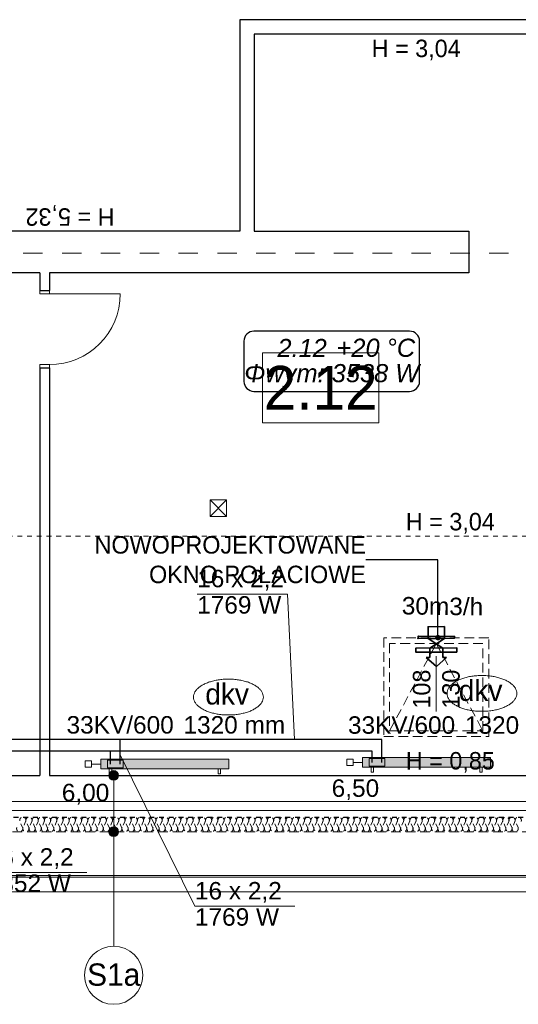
# Model space of a CAD drawing. Header units: millimetres. Extents: x -17429 to 155243, y -2908 to 188569.
# Tile 107 of 113: x 25658 to 30794, y 129537 to 139686. Entities that reach past the tile are written whole.
import ezdxf
from ezdxf.lldxf.tags import DXFTag

# ---------------------------------------------------------------- set-up
doc = ezdxf.new("R2010")
doc.units = ezdxf.units.MM
doc.header["$MEASUREMENT"] = 0
for name, pattern in [('Hidden Line', [100, 50, -50]), ('Hidden Line copy', [80, 40, -40]), ('Krawędzie ukryte', [150, 100, -50]), ('Przerywana', [400, 200, -200])]:
    doc.linetypes.add(name, pattern=pattern)
doc.layers.get('0').update_dxf_attribs({"lineweight": 5})
for name, color, linetype in [('#opisy', 7, 'Continuous'), ('#podkład', 252, 'Continuous'), ('Arch ocieplenie', 252, 'Continuous'), ('Arch opisy', 252, 'Continuous'), ('IS_Armatura_podłączeniowa_grz._dolnozas.', 255, 'SOLID'), ('IS_Armatura_Therm', 7, 'SOLID'), ('IS_Grafika', 7, 'SOLID'), ('IS_Grzejniki_Plan_rzut', 7, 'SOLID'), ('IS_Opisy_działek_Therm', 7, 'SOLID'), ('IS_Powrót', 5, 'DASH'), ('IS_Text_Armatury_Therm', 7, 'Continuous'), ('IS_Text_Konstrukcji', 7, 'Continuous'), ('IS_Text_Odbiornikow_Therm', 7, 'Continuous'), ('IS_Zasilanie', 1, 'SOLID')]:
    doc.layers.add(name, color=color, linetype=linetype)
doc.layers.add('arch izolacje_Nr_Pióra__3', color=7, linetype='Continuous', lineweight=13, true_color=0xff6600)
doc.layers.add('Arch ocieplenie_Nr_Pióra__22', color=7, linetype='Continuous', lineweight=9, true_color=0x7f7f7f)
for name, color, linetype, lineweight in [('Arch opisy_Nr_Pióra__1', 252, 'Continuous', 25), ('Arch opisy_Nr_Pióra__21', 252, 'Continuous', 13), ('FLUID-EXR.309', 6, 'Continuous', 35), ('INWENT DACH_Nr_Pióra__21', 7, 'Continuous', 13), ('INWENT KONST. DREWNIANA_Nr_Pióra__21', 7, 'Continuous', 13), ('INWENT OPISY_Nr_Pióra__21', 252, 'Continuous', 13), ('INWENT. DRZWI_Nr_Pióra__21', 7, 'Continuous', 13), ('INWENT. OKNA_Nr_Pióra__21', 7, 'Continuous', 13), ('INWENT.ŚCIANY_Nr_Pióra__1', 252, 'Continuous', 25)]:
    doc.layers.add(name, color=color, linetype=linetype, lineweight=lineweight)
doc.styles.add('ARIAL', font='arial.ttf', dxfattribs={"width": 0.75})
doc.styles.add('GENERATED_STYLE_2', font='txt')
doc.styles.add('GENERATED_STYLE_3', font='txt')
doc.styles.add('GENERATED_STYLE_4', font='txt')
doc.styles.add('MtXpl_Arial', font='txt', dxfattribs={"height": 0.2})
doc.styles.get("Standard").update_dxf_attribs({"font": 'arial.ttf', "bigfont": 'BIGFONT.SHX'})
tags = doc.linetypes.add('DASH', pattern=[15, 10, -5]).pattern_tags.tags
tags[6:7] = [DXFTag(74, 4), DXFTag(75, 0), DXFTag(340, '0'), DXFTag(46, 0.0), DXFTag(50, 0.0), DXFTag(44, 0.0), DXFTag(45, 0.0)]
tags[4:5] = [DXFTag(74, 4), DXFTag(75, 0), DXFTag(340, '0'), DXFTag(46, 0.0), DXFTag(50, 0.0), DXFTag(44, 0.0), DXFTag(45, 0.0)]
tags = doc.linetypes.add('SOLID', pattern=[10, 10, 0]).pattern_tags.tags
tags[6:7] = [DXFTag(74, 4), DXFTag(75, 0), DXFTag(340, '0'), DXFTag(46, 0.0), DXFTag(50, 0.0), DXFTag(44, 0.0), DXFTag(45, 0.0)]
tags[4:5] = [DXFTag(74, 4), DXFTag(75, 0), DXFTag(340, '0'), DXFTag(46, 0.0), DXFTag(50, 0.0), DXFTag(44, 0.0), DXFTag(45, 0.0)]
doc.dimstyles.new('GENERATED_STYLE__6', dxfattribs={"dimtxt": 0.18, "dimasz": 109.44, "dimexe": 0.18, "dimexo": 0.0625, "dimgap": 0.09, "dimtad": 0, "dimtih": 1, "dimtoh": 1, "dimdec": 4, "dimzin": 0, "dimdsep": 46, "dimcen": 0.09, "dimadec": 0, "dimazin": 0, "dimtfac": 1, "dimtdec": 4, "dimtmove": 0, "dimatfit": 3, "dimldrblk": 'ARROWHEAD_11', "dimfxl": 1, "dimtolj": 1, "dimtzin": 0, "dimarcsym": 0})

# ---------------------------------------------------------------- blocks, each defined once
blk = doc.blocks.new('Izolacja cieplna 14_123', base_point=(32134, 131466))
at = {"layer": 'Arch ocieplenie_Nr_Pióra__22', "linetype": 'Hidden Line copy'}
for p, q in [((25687, 131361), (25661, 131421)), ((25719, 131421), (25693, 131361)), ((25751, 131361), (25724, 131421)), ((25783, 131421), (25756, 131361)), ((25815, 131361), (25788, 131421)), ((25847, 131421), (25820, 131361)), ((25879, 131361), (25852, 131421)), ((25911, 131421), (25884, 131361)), ((25942, 131361), (25916, 131421)), ((25974, 131421), (25948, 131361)), ((26006, 131361), (25980, 131421)), ((26038, 131421), (26012, 131361)), ((26070, 131361), (26044, 131421)), ((26102, 131421), (26075, 131361)), ((26134, 131361), (26107, 131421)), ((26166, 131421), (26139, 131361)), ((26198, 131361), (26171, 131421)), ((26230, 131421), (26203, 131361)), ((26261, 131361), (26235, 131421)), ((26293, 131421), (26267, 131361)), ((26325, 131361), (26299, 131421)), ((26357, 131421), (26331, 131361)), ((26389, 131361), (26363, 131421)), ((26421, 131421), (26394, 131361)), ((26453, 131361), (26426, 131421)), ((26485, 131421), (26458, 131361)), ((26517, 131361), (26490, 131421)), ((26549, 131421), (26522, 131361)), ((26580, 131361), (26554, 131421)), ((26612, 131421), (26586, 131361)), ((26644, 131361), (26618, 131421)), ((26676, 131421), (26650, 131361)), ((26708, 131361), (26682, 131421)), ((26740, 131421), (26713, 131361)), ((26772, 131361), (26745, 131421)), ((26804, 131421), (26777, 131361)), ((26836, 131361), (26809, 131421)), ((26868, 131421), (26841, 131361)), ((26900, 131361), (26873, 131421)), ((26931, 131421), (26905, 131361)), ((26963, 131361), (26937, 131421)), ((26995, 131421), (26969, 131361)), ((27027, 131361), (27001, 131421)), ((27059, 131421), (27032, 131361)), ((27091, 131361), (27064, 131421)), ((27123, 131421), (27096, 131361)), ((27155, 131361), (27128, 131421)), ((27187, 131421), (27160, 131361)), ((27219, 131361), (27192, 131421)), ((27250, 131421), (27224, 131361)), ((27282, 131361), (27256, 131421)), ((27314, 131421), (27288, 131361)), ((27346, 131361), (27320, 131421)), ((27378, 131421), (27351, 131361)), ((27410, 131361), (27383, 131421)), ((27442, 131421), (27415, 131361)), ((27474, 131361), (27447, 131421)), ((27506, 131421), (27479, 131361)), ((27538, 131361), (27511, 131421)), ((27569, 131421), (27543, 131361)), ((27601, 131361), (27575, 131421)), ((27633, 131421), (27607, 131361)), ((27665, 131361), (27639, 131421)), ((27697, 131421), (27671, 131361)), ((27729, 131361), (27702, 131421)), ((27761, 131421), (27734, 131361)), ((27793, 131361), (27766, 131421)), ((27825, 131421), (27798, 131361)), ((27857, 131361), (27830, 131421)), ((27888, 131421), (27862, 131361)), ((27920, 131361), (27894, 131421)), ((27952, 131421), (27926, 131361)), ((27984, 131361), (27958, 131421)), ((28016, 131421), (27990, 131361)), ((28048, 131361), (28021, 131421)), ((28080, 131421), (28053, 131361)), ((28112, 131361), (28085, 131421)), ((28144, 131421), (28117, 131361)), ((28176, 131361), (28149, 131421)), ((28207, 131421), (28181, 131361)), ((28239, 131361), (28213, 131421)), ((28271, 131421), (28245, 131361)), ((28303, 131361), (28277, 131421)), ((28335, 131421), (28309, 131361)), ((28367, 131361), (28340, 131421)), ((28399, 131421), (28372, 131361)), ((28431, 131361), (28404, 131421)), ((28463, 131421), (28436, 131361)), ((28495, 131361), (28468, 131421)), ((28526, 131421), (28500, 131361)), ((28558, 131361), (28532, 131421)), ((28590, 131421), (28564, 131361)), ((28622, 131361), (28596, 131421)), ((28654, 131421), (28628, 131361)), ((28686, 131361), (28659, 131421)), ((28718, 131421), (28691, 131361)), ((28750, 131361), (28723, 131421)), ((28782, 131421), (28755, 131361)), ((28814, 131361), (28787, 131421)), ((28846, 131421), (28819, 131361)), ((28877, 131361), (28851, 131421)), ((28909, 131421), (28883, 131361)), ((28941, 131361), (28915, 131421)), ((28973, 131421), (28947, 131361)), ((29005, 131361), (28978, 131421)), ((29037, 131421), (29010, 131361)), ((29069, 131361), (29042, 131421)), ((29101, 131421), (29074, 131361)), ((29133, 131361), (29106, 131421)), ((29165, 131421), (29138, 131361)), ((29196, 131361), (29170, 131421)), ((29228, 131421), (29202, 131361)), ((29260, 131361), (29234, 131421)), ((29292, 131421), (29266, 131361)), ((29324, 131361), (29297, 131421)), ((29356, 131421), (29329, 131361)), ((29388, 131361), (29361, 131421)), ((29420, 131421), (29393, 131361)), ((29452, 131361), (29425, 131421)), ((29484, 131421), (29457, 131361)), ((29515, 131361), (29489, 131421)), ((29547, 131421), (29521, 131361)), ((29579, 131361), (29553, 131421)), ((29611, 131421), (29585, 131361)), ((29643, 131361), (29617, 131421)), ((29675, 131421), (29648, 131361)), ((29707, 131361), (29680, 131421)), ((29739, 131421), (29712, 131361)), ((29771, 131361), (29744, 131421)), ((29803, 131421), (29776, 131361)), ((29834, 131361), (29808, 131421)), ((29866, 131421), (29840, 131361)), ((29898, 131361), (29872, 131421)), ((29930, 131421), (29904, 131361)), ((29962, 131361), (29936, 131421)), ((29994, 131421), (29967, 131361)), ((30026, 131361), (29999, 131421)), ((30058, 131421), (30031, 131361)), ((30090, 131361), (30063, 131421)), ((30122, 131421), (30095, 131361)), ((30153, 131361), (30127, 131421)), ((30185, 131421), (30159, 131361)), ((30217, 131361), (30191, 131421)), ((30249, 131421), (30223, 131361)), ((30281, 131361), (30255, 131421)), ((30313, 131421), (30286, 131361)), ((30345, 131361), (30318, 131421)), ((30377, 131421), (30350, 131361)), ((30409, 131361), (30382, 131421)), ((30441, 131421), (30414, 131361)), ((30472, 131361), (30446, 131421)), ((30504, 131421), (30478, 131361)), ((30536, 131361), (30510, 131421)), ((30568, 131421), (30542, 131361)), ((30600, 131361), (30574, 131421)), ((30632, 131421), (30605, 131361)), ((30664, 131361), (30637, 131421)), ((30696, 131421), (30669, 131361)), ((30728, 131361), (30701, 131421)), ((30760, 131421), (30733, 131361)), ((30792, 131361), (30765, 131421))]:
    blk.add_line(p, q, dxfattribs=at)
for centre, start, end in [((25690, 131434), 336.3487, 203.6513), ((25754, 131434), 336.3487, 203.6513), ((25818, 131434), 336.3487, 203.6513), ((25881, 131434), 336.3487, 203.6513), ((25945, 131434), 336.3487, 203.6513), ((26009, 131434), 336.3487, 203.6513), ((26073, 131434), 336.3487, 203.6513), ((26137, 131434), 336.3487, 203.6513), ((26200, 131434), 336.3487, 203.6513), ((26264, 131434), 336.3487, 203.6513), ((26328, 131434), 336.3487, 203.6513), ((26392, 131434), 336.3487, 203.6513), ((26456, 131434), 336.3487, 203.6513), ((26519, 131434), 336.3487, 203.6513), ((26583, 131434), 336.3487, 203.6513), ((26647, 131434), 336.3487, 203.6513), ((26711, 131434), 336.3487, 203.6513), ((26775, 131434), 336.3487, 203.6513), ((26838, 131434), 336.3487, 203.6513), ((26902, 131434), 336.3487, 203.6513), ((26966, 131434), 336.3487, 203.6513), ((27030, 131434), 336.3487, 203.6513), ((27094, 131434), 336.3487, 203.6513), ((27157, 131434), 336.3487, 203.6513), ((27221, 131434), 336.3487, 203.6513), ((27285, 131434), 336.3487, 203.6513), ((27349, 131434), 336.3487, 203.6513), ((27413, 131434), 336.3487, 203.6513), ((27476, 131434), 336.3487, 203.6513), ((27540, 131434), 336.3487, 203.6513), ((27604, 131434), 336.3487, 203.6513), ((27668, 131434), 336.3487, 203.6513), ((27732, 131434), 336.3487, 203.6513), ((27795, 131434), 336.3487, 203.6513), ((27859, 131434), 336.3487, 203.6513), ((27923, 131434), 336.3487, 203.6513), ((27987, 131434), 336.3487, 203.6513), ((28051, 131434), 336.3487, 203.6513), ((28114, 131434), 336.3487, 203.6513), ((28178, 131434), 336.3487, 203.6513), ((28242, 131434), 336.3487, 203.6513), ((28306, 131434), 336.3487, 203.6513), ((28370, 131434), 336.3487, 203.6513), ((28433, 131434), 336.3487, 203.6513), ((28497, 131434), 336.3487, 203.6513), ((28561, 131434), 336.3487, 203.6513), ((28625, 131434), 336.3487, 203.6513), ((28689, 131434), 336.3487, 203.6513), ((28752, 131434), 336.3487, 203.6513), ((28816, 131434), 336.3487, 203.6513), ((28880, 131434), 336.3487, 203.6513), ((28944, 131434), 336.3487, 203.6513), ((29008, 131434), 336.3487, 203.6513), ((29072, 131434), 336.3487, 203.6513), ((29135, 131434), 336.3487, 203.6513), ((29199, 131434), 336.3487, 203.6513), ((29263, 131434), 336.3487, 203.6513), ((29327, 131434), 336.3487, 203.6513), ((29391, 131434), 336.3487, 203.6513), ((29454, 131434), 336.3487, 203.6513), ((29518, 131434), 336.3487, 203.6513), ((29582, 131434), 336.3487, 203.6513), ((29646, 131434), 336.3487, 203.6513), ((29710, 131434), 336.3487, 203.6513), ((29773, 131434), 336.3487, 203.6513), ((29837, 131434), 336.3487, 203.6513), ((29901, 131434), 336.3487, 203.6513), ((29965, 131434), 336.3487, 203.6513), ((30029, 131434), 336.3487, 203.6513), ((30092, 131434), 336.3487, 203.6513), ((30156, 131434), 336.3487, 203.6513), ((30220, 131434), 336.3487, 203.6513), ((30284, 131434), 336.3487, 203.6513), ((30348, 131434), 336.3487, 203.6513), ((30411, 131434), 336.3487, 203.6513), ((30475, 131434), 336.3487, 203.6513), ((30539, 131434), 336.3487, 203.6513), ((30603, 131434), 336.3487, 203.6513), ((30667, 131434), 336.3487, 203.6513), ((30730, 131434), 336.3487, 203.6513), ((30794, 131434), 336.3487, 203.6513), ((25658, 131348), 156.3487, 23.6512), ((25722, 131348), 156.3487, 23.6512), ((25786, 131348), 156.3487, 23.6512), ((25849, 131348), 156.3487, 23.6512), ((25913, 131348), 156.3487, 23.6512), ((25977, 131348), 156.3487, 23.6512), ((26041, 131348), 156.3487, 23.6512), ((26105, 131348), 156.3487, 23.6512), ((26168, 131348), 156.3487, 23.6512), ((26232, 131348), 156.3487, 23.6512), ((26296, 131348), 156.3487, 23.6512), ((26360, 131348), 156.3487, 23.6512), ((26424, 131348), 156.3487, 23.6512), ((26487, 131348), 156.3487, 23.6512), ((26551, 131348), 156.3487, 23.6512), ((26615, 131348), 156.3487, 23.6512), ((26679, 131348), 156.3487, 23.6512), ((26743, 131348), 156.3487, 23.6512), ((26806, 131348), 156.3487, 23.6512), ((26870, 131348), 156.3487, 23.6512), ((26934, 131348), 156.3487, 23.6512), ((26998, 131348), 156.3487, 23.6512), ((27062, 131348), 156.3487, 23.6512), ((27125, 131348), 156.3487, 23.6512), ((27189, 131348), 156.3487, 23.6512), ((27253, 131348), 156.3487, 23.6512), ((27317, 131348), 156.3487, 23.6512), ((27381, 131348), 156.3487, 23.6512), ((27445, 131348), 156.3487, 23.6512), ((27508, 131348), 156.3487, 23.6512), ((27572, 131348), 156.3487, 23.6512), ((27636, 131348), 156.3487, 23.6512), ((27700, 131348), 156.3487, 23.6512), ((27764, 131348), 156.3487, 23.6512), ((27827, 131348), 156.3487, 23.6512), ((27891, 131348), 156.3487, 23.6512), ((27955, 131348), 156.3487, 23.6512), ((28019, 131348), 156.3487, 23.6512), ((28083, 131348), 156.3487, 23.6512), ((28146, 131348), 156.3487, 23.6512), ((28210, 131348), 156.3487, 23.6512), ((28274, 131348), 156.3487, 23.6512), ((28338, 131348), 156.3487, 23.6512), ((28402, 131348), 156.3487, 23.6512), ((28465, 131348), 156.3487, 23.6512), ((28529, 131348), 156.3487, 23.6512), ((28593, 131348), 156.3487, 23.6512), ((28657, 131348), 156.3487, 23.6512), ((28721, 131348), 156.3487, 23.6512), ((28784, 131348), 156.3487, 23.6512), ((28848, 131348), 156.3487, 23.6512), ((28912, 131348), 156.3487, 23.6512), ((28976, 131348), 156.3487, 23.6512), ((29040, 131348), 156.3487, 23.6512), ((29103, 131348), 156.3487, 23.6512), ((29167, 131348), 156.3487, 23.6512), ((29231, 131348), 156.3487, 23.6512), ((29295, 131348), 156.3487, 23.6512), ((29359, 131348), 156.3487, 23.6512), ((29422, 131348), 156.3487, 23.6512), ((29486, 131348), 156.3487, 23.6512), ((29550, 131348), 156.3487, 23.6512), ((29614, 131348), 156.3487, 23.6512), ((29678, 131348), 156.3487, 23.6512), ((29741, 131348), 156.3487, 23.6512), ((29805, 131348), 156.3487, 23.6512), ((29869, 131348), 156.3487, 23.6512), ((29933, 131348), 156.3487, 23.6512), ((29997, 131348), 156.3487, 23.6512), ((30060, 131348), 156.3487, 23.6512), ((30124, 131348), 156.3487, 23.6512), ((30188, 131348), 156.3487, 23.6512), ((30252, 131348), 156.3487, 23.6512), ((30316, 131348), 156.3487, 23.6512), ((30379, 131348), 156.3487, 23.6512), ((30443, 131348), 156.3487, 23.6512), ((30507, 131348), 156.3487, 23.6512), ((30571, 131348), 156.3487, 23.6512), ((30635, 131348), 156.3487, 23.6512), ((30698, 131348), 156.3487, 23.6512), ((30762, 131348), 156.3487, 23.6512)]:
    blk.add_arc(centre, 31.9, start, end, dxfattribs=at)
blk = doc.blocks.new('Linia_140', base_point=(26626, 131316))
at = {"layer": 'Arch opisy_Nr_Pióra__21', "linetype": 'Continuous'}
blk.add_line((26626, 131316), (26626, 130137), dxfattribs=at)
blk.add_circle((26626, 129837), 300, dxfattribs=at)
blk = doc.blocks.new('Linia_141', base_point=(26626, 131896))
at = {"layer": 'Arch opisy_Nr_Pióra__21', "linetype": 'Continuous'}
for points in [[(26676, 131896), (26672, 131915), (26662, 131931), (26645, 131942), (26626, 131946), (26607, 131942), (26591, 131931), (26580, 131915), (26576, 131896), (26580, 131877), (26591, 131860), (26607, 131850), (26626, 131846), (26645, 131850), (26662, 131860), (26672, 131877)], [(26676, 131316), (26672, 131335), (26662, 131351), (26645, 131362), (26626, 131366), (26607, 131362), (26591, 131351), (26580, 131335), (26576, 131316), (26580, 131297), (26591, 131280), (26607, 131270), (26626, 131266), (26645, 131270), (26662, 131280), (26672, 131297)]]:
    blk.add_hatch(color=256, dxfattribs=at).paths.add_polyline_path(points, flags=0)
blk.add_line((26626, 131846), (26626, 131366), dxfattribs=at)
for centre in [(26626, 131896), (26626, 131316)]:
    blk.add_circle(centre, 50, dxfattribs=at)
blk = doc.blocks.new('ARROWHEAD_11')
at = {"color": 0, "linetype": 'Continuous', "lineweight": 0}
blk.add_line((0, 0), (-1, 0), dxfattribs=at)
at = {"color": 0, "linetype": 'Continuous', "lineweight": 0, "const_width": 0.25, "flags": 128}
blk.add_lwpolyline([(-0.125, 0, 1), (0.125, 0, 1)], format="xyb", close=True, dxfattribs=at)
blk = doc.blocks.new('hg')
at = {"layer": 'FLUID-EXR.309', "color": 7}
for p, q in [((17737, 124343), (17845, 124488)), ((17746, 124510), (17837, 124355)), ((17845, 124488), (17941, 124483)), ((17943, 124520), (17941, 124483)), ((18030, 124411), (17943, 124520)), ((17837, 124355), (17933, 124349)), ((17931, 124312), (18030, 124411)), ((17933, 124349), (17931, 124312))]:
    blk.add_line(p, q, dxfattribs=at)
for points in [[(17894, 124630), (17871, 124208), (17830, 124210), (17852, 124633)], [(17730, 124614), (17710, 124242), (17731, 124240), (17751, 124613)], [(17746, 124510), (17625, 124517), (17616, 124350), (17737, 124343)]]:
    blk.add_lwpolyline(points, close=True, dxfattribs=at)
for p in [(17720, 124428), (17741, 124427), (17710, 124242), (17731, 124240)]:
    blk.add_point(p, dxfattribs=at)
blk = doc.blocks.new('piwnica')
at = {"layer": 'arch izolacje_Nr_Pióra__3', "color": 252, "linetype": 'Krawędzie ukryte'}
blk.add_line((32134, 131316), (-11061, 131316), dxfattribs=at)
at = {"layer": 'Arch opisy_Nr_Pióra__21', "color": 252, "linetype": 'Continuous'}
for p, q in [((29359, 136252), (28159, 136252)), ((28159, 136252), (28159, 135532)), ((29359, 135532), (29359, 136252)), ((28159, 135532), (29359, 135532))]:
    blk.add_line(p, q, dxfattribs=at)
at = {"layer": 'INWENT DACH_Nr_Pióra__21', "color": 252, "linetype": 'Przerywana'}
blk.add_line((-11506, 137281), (32584, 137281), dxfattribs=at)
at = {"layer": 'INWENT DACH_Nr_Pióra__21', "color": 252, "linetype": 'Hidden Line'}
blk.add_line((11634, 134361), (31544, 134361), dxfattribs=at)
at = {"layer": 'INWENT DACH_Nr_Pióra__21', "color": 252, "linetype": 'Continuous'}
for p, q in [((-11506, 131626), (32584, 131626)), ((-11506, 131536), (32584, 131536)), ((-11506, 130866), (32584, 130866)), ((-11506, 130846), (32584, 130846)), ((-11506, 130696), (32584, 130696))]:
    blk.add_line(p, q, dxfattribs=at)
at = {"layer": 'INWENT KONST. DREWNIANA_Nr_Pióra__21', "color": 252, "linetype": 'Continuous'}
for p, q in [((27619, 134736), (27789, 134736)), ((27619, 134566), (27619, 134736)), ((27619, 134566), (27789, 134736)), ((27619, 134736), (27789, 134566)), ((27789, 134736), (27789, 134566)), ((27789, 134566), (27619, 134566))]:
    blk.add_line(p, q, dxfattribs=at)
at = {"layer": 'INWENT OPISY_Nr_Pióra__21', "color": 252, "linetype": 'Continuous'}
blk.add_line((29949, 133126), (29949, 132556), dxfattribs=at)
at = {"layer": 'INWENT. DRZWI_Nr_Pióra__21', "color": 252, "linetype": 'Continuous'}
for p, q in [((25864, 136861), (25864, 136896)), ((25964, 136861), (25864, 136861)), ((25964, 136861), (25964, 136896)), ((25964, 136861), (26694, 136861)), ((25864, 136131), (25864, 136096)), ((25964, 136131), (25864, 136131)), ((25964, 136131), (25964, 136096))]:
    blk.add_line(p, q, dxfattribs=at)
blk.add_arc((25964, 136861), 730, 270, 0, dxfattribs=at)
at = {"layer": 'INWENT. OKNA_Nr_Pióra__21', "color": 252, "linetype": 'Krawędzie ukryte'}
for p, q in [((29409, 133316), (29409, 132296)), ((30489, 133316), (29409, 133316)), ((30489, 132296), (30489, 133316)), ((29469, 132356), (29949, 133256)), ((29469, 133256), (29469, 132356)), ((30429, 133256), (29469, 133256)), ((29949, 133256), (30429, 132356)), ((30429, 132356), (30429, 133256)), ((29469, 132356), (30429, 132356)), ((29409, 132296), (30489, 132296))]:
    blk.add_line(p, q, dxfattribs=at)
at = {"layer": 'INWENT.ŚCIANY_Nr_Pióra__1', "color": 252, "linetype": 'Continuous'}
for p, q in [((27924, 139686), (27924, 137506)), ((31664, 139686), (27924, 139686)), ((31544, 139536), (28074, 139536)), ((28074, 139536), (28074, 137506)), ((27924, 137506), (13674, 137506)), ((28074, 137506), (30284, 137506)), ((30284, 137506), (30284, 137076)), ((25864, 137076), (19774, 137076)), ((25864, 137076), (25864, 136896)), ((25964, 137076), (25964, 136896)), ((30284, 137076), (25964, 137076)), ((25864, 136896), (25964, 136896)), ((25864, 136096), (25964, 136096)), ((25864, 136096), (25864, 131896)), ((25964, 136096), (25964, 131896)), ((22724, 131896), (25864, 131896)), ((25964, 131896), (31544, 131896))]:
    blk.add_line(p, q, dxfattribs=at)
at = {"layer": 'INWENT.ŚCIANY_Nr_Pióra__1', "color": 252, "linetype": 'Hidden Line'}
blk.add_line((-10906, 131466), (31984, 131466), dxfattribs=at)
at = {"layer": 'Arch ocieplenie', "color": 252, "linetype": 'Hidden Line copy', "lineweight": 9}
blk.add_blockref('Izolacja cieplna 14_123', (32134, 131466), dxfattribs=at)
at = {"layer": 'Arch opisy', "color": 252, "linetype": 'Continuous'}
for name, p in [('Linia_141', (26626, 131896)), ('Linia_140', (26626, 131316))]:
    blk.add_blockref(name, p, dxfattribs=at)
at = {"layer": 'Arch opisy_Nr_Pióra__1', "color": 252, "linetype": 'Continuous'}
for s, insert, char_height, attachment_point, style in [('{2.12}', (28759, 135667), 450, 8, 'GENERATED_STYLE_3'), ('{S1a}', (26626, 129958), 230, 2, 'GENERATED_STYLE_4')]:
    blk.add_mtext(s, dxfattribs=dict(at, insert=insert, char_height=char_height, attachment_point=attachment_point, style=style))
at = {"layer": 'Arch opisy_Nr_Pióra__21', "color": 252, "linetype": 'Continuous', "insert": (29224, 134119), "char_height": 180, "width": 2514.08, "attachment_point": 6, "line_spacing_factor": 1.015474, "style": 'GENERATED_STYLE_4'}
blk.add_mtext('{NOWOPROJEKTOWANE \\POKNO POŁACIOWE}', dxfattribs=at)
at = {"layer": 'INWENT OPISY_Nr_Pióra__21', "color": 252, "linetype": 'Continuous', "char_height": 180, "attachment_point": 2, "style": 'GENERATED_STYLE_2'}
for s, insert in [('{H = 3,04}', (29742, 139480)), ('{H = 3,04}', (30094, 134602)), ('{H = 0,85}', (30094, 132137))]:
    blk.add_mtext(s, dxfattribs=dict(at, insert=insert))
at = {"layer": 'INWENT OPISY_Nr_Pióra__21', "color": 252, "linetype": 'Continuous', "insert": (26176, 137562), "char_height": 180, "attachment_point": 2, "rotation": 180, "style": 'GENERATED_STYLE_2'}
blk.add_mtext('{H = 5,32}', dxfattribs=at)
at = {"layer": 'INWENT OPISY_Nr_Pióra__21', "color": 252, "linetype": 'Continuous', "insert": (29708, 132786), "char_height": 180, "width": 1346.33, "attachment_point": 2, "rotation": 90, "line_spacing_factor": 1.008452, "style": 'GENERATED_STYLE_2'}
blk.add_mtext('{108\\P130}', dxfattribs=at)
at = {"layer": 'Arch opisy_Nr_Pióra__21', "color": 252, "linetype": 'Continuous', "annotation_type": 0, "has_hookline": 1, "hookline_direction": 1, "text_width": 2837}
blk.add_leader([(29967, 133316), (29967, 134119), (29225, 134119)], dimstyle='GENERATED_STYLE__6', dxfattribs=at)

msp = doc.modelspace()

# ---------------------------------------------------------------- linework, layer by layer
at = {"layer": 'IS_Armatura_podłączeniowa_grz._dolnozas.', "color": 7, "lineweight": 0, "ltscale": 10}
for p, q in [((26724, 132053), (26564, 132053)), ((26564, 132053), (26564, 131973)), ((26724, 131973), (26724, 132053)), ((29419, 132071), (29259, 132071)), ((29259, 132071), (29259, 131991)), ((29419, 131991), (29419, 132071)), ((26564, 131973), (26724, 131973)), ((29259, 131991), (29419, 131991))]:
    msp.add_line(p, q, dxfattribs=at)
at = {"layer": 'IS_Armatura_Therm', "color": 7, "lineweight": 0, "ltscale": 10}
for p, q in [((26396, 132046), (26331, 132046)), ((26331, 132046), (26331, 131981)), ((26396, 131981), (26396, 132046)), ((29092, 132064), (29027, 132064)), ((29027, 132064), (29027, 131999)), ((29092, 131999), (29092, 132064)), ((26331, 131981), (26396, 131981)), ((26494, 132013), (26396, 132013)), ((29027, 131999), (29092, 131999)), ((29189, 132031), (29092, 132031))]:
    msp.add_line(p, q, dxfattribs=at)
at = {"layer": 'IS_Grafika', "color": 7, "lineweight": 5, "ltscale": 10}
for points, knots in [([(27808, 132889), (27790, 132889), (27755, 132888), (27705, 132882), (27657, 132872), (27613, 132860), (27573, 132845), (27537, 132826), (27506, 132806), (27482, 132783), (27463, 132759), (27451, 132732), (27448, 132713), (27448, 132704)], [0, 0, 0, 0, 53.206774, 104.286131, 152.960622, 198.951577, 242.000697, 281.900205, 318.538128, 351.968842, 382.520946, 410.942343, 438.528187, 438.528187, 438.528187, 438.528187]), ([(28168, 132704), (28168, 132713), (28165, 132732), (28153, 132759), (28134, 132783), (28110, 132806), (28079, 132826), (28043, 132845), (28003, 132860), (27959, 132872), (27911, 132882), (27861, 132888), (27826, 132889), (27808, 132889)], [0, 0, 0, 0, 27.585844, 56.00724, 86.559344, 119.990058, 156.627982, 196.52749, 239.576609, 285.567565, 334.242055, 385.321413, 438.528187, 438.528187, 438.528187, 438.528187]), ([(30419, 132926), (30402, 132926), (30367, 132925), (30316, 132919), (30268, 132910), (30224, 132897), (30184, 132882), (30148, 132864), (30118, 132843), (30093, 132821), (30074, 132796), (30062, 132769), (30060, 132751), (30060, 132741)], [0, 0, 0, 0, 53.206774, 104.286131, 152.960622, 198.951577, 242.000697, 281.900205, 318.538128, 351.968842, 382.520946, 410.942343, 438.528187, 438.528187, 438.528187, 438.528187]), ([(30779, 132741), (30779, 132751), (30776, 132769), (30765, 132796), (30746, 132821), (30721, 132843), (30690, 132864), (30655, 132882), (30615, 132897), (30570, 132910), (30523, 132919), (30472, 132925), (30437, 132926), (30419, 132926)], [0, 0, 0, 0, 27.585844, 56.00724, 86.559344, 119.990058, 156.627982, 196.52749, 239.576609, 285.567565, 334.242055, 385.321413, 438.528187, 438.528187, 438.528187, 438.528187]), ([(27448, 132704), (27448, 132695), (27451, 132676), (27463, 132649), (27482, 132625), (27506, 132602), (27537, 132582), (27573, 132563), (27613, 132548), (27657, 132536), (27705, 132526), (27755, 132520), (27790, 132519), (27808, 132519)], [0, 0, 0, 0, 27.585844, 56.00724, 86.559344, 119.990058, 156.627982, 196.52749, 239.576609, 285.567565, 334.242055, 385.321413, 438.528187, 438.528187, 438.528187, 438.528187]), ([(27808, 132519), (27826, 132519), (27861, 132520), (27911, 132526), (27959, 132536), (28003, 132548), (28043, 132563), (28079, 132582), (28110, 132602), (28134, 132625), (28153, 132649), (28165, 132676), (28168, 132695), (28168, 132704)], [0, 0, 0, 0, 53.206774, 104.286131, 152.960622, 198.951577, 242.000697, 281.900205, 318.538128, 351.968842, 382.520946, 410.942343, 438.528187, 438.528187, 438.528187, 438.528187]), ([(30060, 132741), (30060, 132732), (30062, 132713), (30074, 132687), (30093, 132662), (30118, 132639), (30148, 132619), (30184, 132601), (30224, 132585), (30268, 132573), (30316, 132564), (30367, 132558), (30402, 132557), (30419, 132557)], [0, 0, 0, 0, 27.585844, 56.00724, 86.559344, 119.990058, 156.627982, 196.52749, 239.576609, 285.567565, 334.242055, 385.321413, 438.528187, 438.528187, 438.528187, 438.528187]), ([(30419, 132557), (30437, 132557), (30472, 132558), (30523, 132564), (30570, 132573), (30615, 132585), (30655, 132601), (30690, 132619), (30721, 132639), (30746, 132662), (30765, 132687), (30776, 132713), (30779, 132732), (30779, 132741)], [0, 0, 0, 0, 53.206774, 104.286131, 152.960622, 198.951577, 242.000697, 281.900205, 318.538128, 351.968842, 382.520946, 410.942343, 438.528187, 438.528187, 438.528187, 438.528187])]:
    msp.add_open_spline(points, degree=3, knots=knots, dxfattribs=at)
at = {"layer": 'IS_Grzejniki_Plan_rzut', "color": 252, "lineweight": 0, "ltscale": 10}
for p, q in [((27814, 132063), (26494, 132063)), ((26494, 132063), (26494, 131963)), ((27814, 131963), (27814, 132063)), ((30509, 132081), (29189, 132081)), ((29189, 132081), (29189, 131981)), ((30509, 131981), (30509, 132081)), ((26494, 131963), (27814, 131963)), ((26581, 131963), (26581, 131913)), ((26606, 131913), (26606, 131963)), ((27701, 131913), (27701, 131963)), ((27726, 131963), (27726, 131913)), ((29189, 131981), (30509, 131981)), ((29277, 131981), (29277, 131931)), ((29302, 131931), (29302, 131981)), ((30397, 131931), (30397, 131981)), ((30422, 131981), (30422, 131931)), ((26581, 131913), (26606, 131913)), ((27726, 131913), (27701, 131913)), ((29277, 131931), (29302, 131931)), ((30422, 131931), (30397, 131931))]:
    msp.add_line(p, q, dxfattribs=at)
at = {"layer": 'IS_Grzejniki_Plan_rzut', "color": 252, "linetype": 'Continuous', "lineweight": 0, "ltscale": 10, "extrusion": (0, 0, -1)}
for points in [[(-27814, 131963), (-26494, 132063), (-26494, 131963)], [(-26494, 132063), (-27814, 131963), (-27814, 132063)], [(-30509, 131981), (-29189, 132081), (-29189, 131981)], [(-29189, 132081), (-30509, 131981), (-30509, 132081)]]:
    msp.add_solid(points, dxfattribs=at)
at = {"layer": 'IS_Opisy_działek_Therm', "color": 7, "lineweight": 5, "ltscale": 10}
for p, q in [((27486, 133766), (28418, 133766)), ((28490, 132267), (28418, 133766)), ((26694, 132108), (27463, 130548)), ((25319, 130896), (26349, 130896)), ((27463, 130548), (28493, 130548))]:
    msp.add_line(p, q, dxfattribs=at)
at = {"layer": 'IS_Powrót', "color": 5, "lineweight": 30, "ltscale": 20}
for p, q in [((26594, 132146), (24725, 132146)), ((26594, 132013), (26594, 132146)), ((29289, 132146), (26594, 132146)), ((29289, 132031), (29289, 132146))]:
    msp.add_line(p, q, dxfattribs=at)
at = {"layer": 'IS_Text_Konstrukcji', "color": 18, "linetype": 'SOLID', "ltscale": 10, "true_color": 0x000000}
for p, q in [((29674, 136475), (28071, 136475)), ((27967, 136372), (27967, 135958)), ((29777, 135958), (29777, 136372)), ((28071, 135855), (29674, 135855))]:
    msp.add_line(p, q, dxfattribs=at)
for centre, start, end in [((28071, 136372), 90, 180), ((29674, 136372), 360, 90), ((28071, 135958), 180, 270), ((29674, 135958), 270, 0)]:
    msp.add_arc(centre, 103, start, end, dxfattribs=at)
at = {"layer": 'IS_Zasilanie', "color": 1, "lineweight": 30, "ltscale": 10}
for p, q in [((26694, 132267), (24825, 132267)), ((26694, 132013), (26694, 132267)), ((29389, 132267), (26694, 132267)), ((29389, 132031), (29389, 132267))]:
    msp.add_line(p, q, dxfattribs=at)

# ---------------------------------------------------------------- block references
at = {"layer": '#podkład'}
msp.add_blockref('piwnica', (0, 0), dxfattribs=at)
at = {"color": 2, "rotation": 273.3538706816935}
msp.add_blockref('hg', (-95302, 143740), dxfattribs=at)

# ---------------------------------------------------------------- texts
at = {"layer": '#opisy', "color": 7, "lineweight": 0, "style": 'ARIAL'}
msp.add_text('30m3/h', height=180, rotation=359.2172, dxfattribs=at).set_placement((29593, 133556, 140))
at = {"layer": 'IS_Grafika', "color": 7, "lineweight": 5, "ltscale": 10, "style": 'MtXpl_Arial'}
for p in [(27570, 132627), (30181, 132664)]:
    msp.add_text('dkv', height=216, dxfattribs=at).set_placement(p)
at = {"layer": 'IS_Opisy_działek_Therm', "color": 7, "lineweight": 5, "ltscale": 10, "char_height": 180}
for s, insert, attachment_point in [('\\fArial|b0|i0;16 x 2,2', (27486, 133802), 7), ('\\fArial|b0|i0;1769 W', (27486, 133744), 1), ('\\fArial|b0|i0;16 x 2,2', (25319, 130932), 7), ('\\fArial|b0|i0;1352 W', (25319, 130875), 1), ('\\fArial|b0|i0;16 x 2,2', (27463, 130584), 7), ('\\fArial|b0|i0;1769 W', (27463, 130527), 1)]:
    msp.add_mtext(s, dxfattribs=dict(at, insert=insert, attachment_point=attachment_point))
at = {"layer": 'IS_Text_Armatury_Therm', "color": 7, "linetype": 'SOLID', "ltscale": 10, "char_height": 180, "attachment_point": 9}
for s, insert in [('\\fArial|b0|i0;6,00  ', (26581, 131596)), ('\\fArial|b0|i0;6,50  ', (29361, 131642))]:
    msp.add_mtext(s, dxfattribs=dict(at, insert=insert))
at = {"layer": 'IS_Text_Konstrukcji', "color": 18, "linetype": 'SOLID', "ltscale": 10, "true_color": 0x000000, "char_height": 187.2}
for s, insert, attachment_point in [('\\fArial|b0|i1;+20 °C', (28922, 136208), 7), ('\\fArial|b0|i1;2.12', (28822, 136208), 9), ('\\fArial|b0|i1;Φwym: 3538 W', (28872, 136136), 2)]:
    msp.add_mtext(s, dxfattribs=dict(at, insert=insert, attachment_point=attachment_point))
at = {"layer": 'IS_Text_Odbiornikow_Therm', "color": 7, "linetype": 'SOLID', "ltscale": 10, "char_height": 180}
for s, insert, attachment_point in [('\\fArial|b0|i0;33KV/600', (27245, 132325), 9), ('\\fArial|b0|i0;1320 mm', (27345, 132325), 7), ('\\fArial|b0|i0;33KV/600', (30144, 132323), 9), ('\\fArial|b0|i0;1320 mm', (30244, 132323), 7)]:
    msp.add_mtext(s, dxfattribs=dict(at, insert=insert, attachment_point=attachment_point))

doc.saveas('drawing.dxf')
